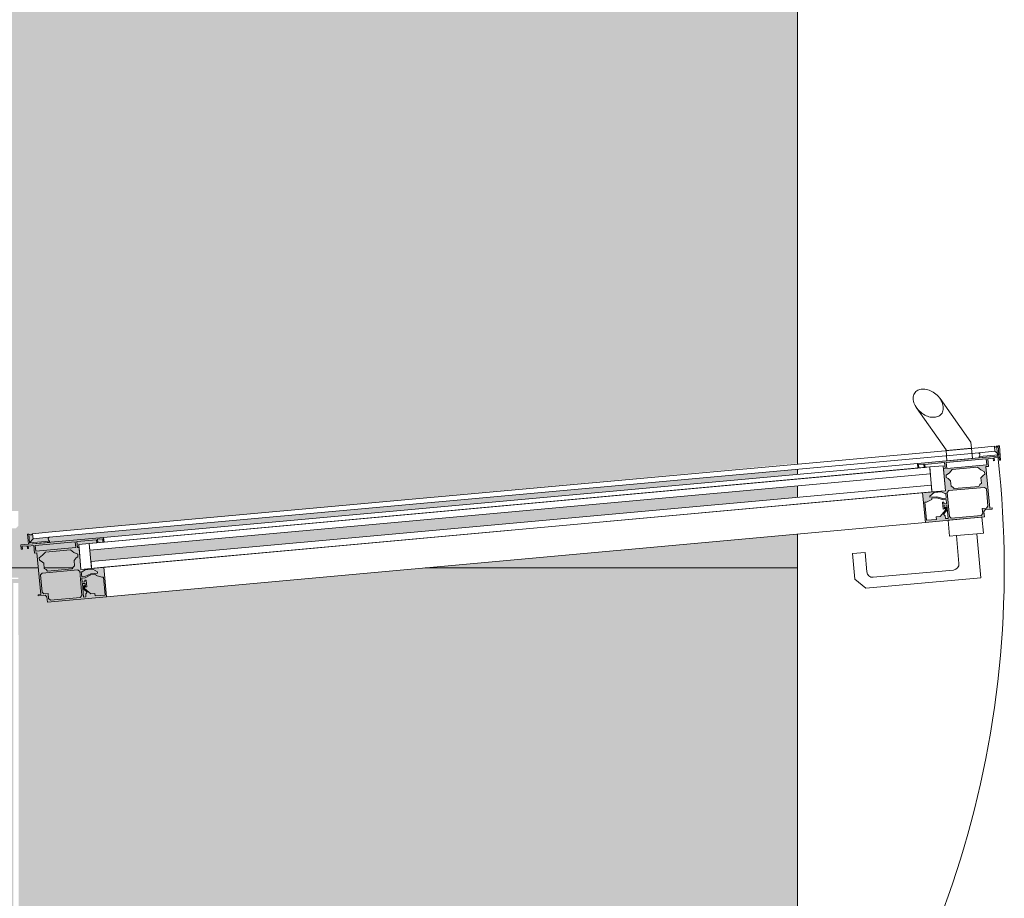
# Model space of a CAD drawing. Header units: millimetres. Extents: x 5617 to 98323, y 7718 to 171671.
# Tile 23 of 33: x 45511 to 46672, y 39110 to 40146. Entities that reach past the tile are written whole.
import ezdxf

# ---------------------------------------------------------------- set-up
doc = ezdxf.new("R2010")
doc.units = ezdxf.units.MM
for name, color, linetype, lineweight in [('Двери', 7, 'Continuous', 18), ('Панели витража', 7, 'Continuous', 18), ('Перекрытия', 7, 'Continuous', 18), ('Штриховка поверхностей', 7, 'Continuous', 18), ('Элементы узлов', 7, 'Continuous', 18)]:
    doc.layers.add(name, color=color, linetype=linetype, lineweight=lineweight)

# ---------------------------------------------------------------- blocks, each defined once
blk = doc.blocks.new('135_SLK_K2_AR_rvt-1-МКСС_К2_L01_-1_000_ - зависимый 1')
at = {"layer": 'Штриховка поверхностей', "lineweight": 5, "true_color": 0xf6fdfe}
h = blk.add_hatch(color=7, dxfattribs=at)
h.paths.add_polyline_path([(75659, 39500), (75705.4, 39500), (75703.1, 39517.5), (75700.8, 39517.3), (75700, 39526.3), (75692.3, 39526.7), (75693.8, 39527.7), (75692.7, 39539.7), (75694.2, 39539.7), (75695.2, 39529.4), (75718.6, 39530.7), (75718.7, 39530), (76600, 39610.2), (76600, 39616.2), (75699.2, 39534.2), (75698.6, 39540.2), (76600, 39623.1), (76600, 48800), (75600, 48800), (75600, 39546), (75604.5, 39546), (75605, 39541), (75614.5, 39541), (75614.5, 39546.5), (75610.5, 39546.5), (75610.5, 39549), (75641.1, 39549.9), (75642, 39552), (75642, 39567), (75682, 39567), (75682, 39549.5), (75679, 39546.5), (75670, 39546.2), (75670, 39502), (75659, 39502)])
h.paths.add_polyline_path([(76588, 39500), (76600, 39500.7), (76600, 39539.9), (76161.5, 39500)])
h.paths.add_polyline_path([(75745.9, 39500), (75748.2, 39502.3), (75748.2, 39509.4), (75752.1, 39513.1), (75751.4, 39516.2), (75746.8, 39518.5), (75743.5, 39521.2), (75712.9, 39517.6), (75706.6, 39511.9), (75706.5, 39511.9), (75707.9, 39508.5), (75711.9, 39505.5), (75712.5, 39500), (75745.2, 39500)])
h.paths.add_polyline_path([(75767.5, 39507.3), (76600, 39583.1), (76600, 39596.6), (75766.2, 39520.8)])
h.paths.add_polyline_path([(75749, 39530.7), (75768.5, 39533.6), (75750, 39530.9)])
h.paths.add_polyline_path([(75702.4, 39519.5), (75749.6, 39523.9), (75749, 39530.7), (75701.8, 39526.3)])
h.paths.add_polyline_path([(75685.3, 39521.9), (75684.8, 39526.9), (75692.3, 39526.1), (75686.1, 39525)])
h.paths.add_polyline_path([(75751.4, 39523.9), (75753.4, 39524.1), (75753.1, 39527.6), (75782.6, 39531), (75781.3, 39534.2), (75750.8, 39530.7), (75751.4, 39524.1)])
h = blk.add_hatch(color=7, dxfattribs=at)
h.paths.add_polyline_path([(75714.7, 36900), (75745.9, 36900), (75745.2, 36901.2), (75715.8, 36903.6), (75712.5, 36900), (75714.5, 36900)])
h.paths.add_polyline_path([(75668, 39482.2), (75668, 39496.1), (75668, 39497.2), (75670, 39497.2), (75668.5, 39486)])
h.paths.add_polyline_path([(75668.5, 36900), (75705.4, 36900), (75707.9, 36931.6), (75708.2, 36932.7), (75714.5, 36933.3), (75715.6, 36934.8), (75716.1, 36940.5), (76161.5, 36900), (76600, 36900.7), (76600, 39500), (76154.4, 39499.3), (75716.1, 39459.5), (75714.7, 39466.6), (75712, 39467.6), (75707.9, 39468.4), (75708.2, 39469.4), (75705.4, 39500), (75659, 39500), (75659, 39492), (75605, 39491.1), (75604.2, 39476), (75600, 39476), (75600, 39472.2), (75606.5, 39472.2), (75608.5, 39475.4), (75608.5, 39482.2), (75610.3, 39479.2), (75659, 39479.2), (75659, 39482.2), (75668, 39482.2), (75669.1, 39489.9), (75670, 39488.2), (75682, 39488.2), (75682, 39486.7), (75671.5, 39486.7), (75671.5, 39463.2), (75670, 39463.2), (75670, 38401.2), (75676, 38401.2), (75676, 39482.3), (75682, 39482.3), (75683, 38401.2), (75741.6, 38433.9), (75749.2, 38433.7), (75751.6, 38432.7), (75756.3, 38426.4), (75756.7, 38422.8), (75755.1, 38415.7), (75750.5, 38408.5), (75743.6, 38402.9), (75689, 38371.2), (75682, 38371.2), (75682, 38344.1), (75676, 38344.1), (75676, 38371.2), (75670, 38371.2), (75670, 38363.2), (75671.5, 38363.2), (75671.5, 38339.7), (75682, 38339.7), (75682, 38338.2), (75670, 38338.2), (75670, 38303.5), (75679, 38303.5), (75682, 38300.5), (75682, 38283), (75655, 38283), (75655, 38117), (75682, 38117), (75681.5, 38099), (75679, 38096.5), (75670, 38096.5), (75670, 38061.8), (75682, 38061.8), (75682, 38060.3), (75671.5, 38059.7), (75671.5, 38036.8), (75670, 38036.8), (75670, 38028.8), (75676, 38028.8), (75676, 38055.9), (75682, 38055.9), (75683, 38028.8), (75689, 38028.8), (75749.4, 37992.5), (75753.2, 37987.9), (75756.4, 37980.4), (75756.2, 37973.2), (75752.9, 37968.6), (75748.8, 37966.1), (75744.8, 37965.7), (75738, 37967.3), (75714.7, 37980.5), (75682, 37998.8), (75682, 36917.7), (75676, 36917.7), (75676, 37998.8), (75670, 37998.8), (75670, 36936.8), (75671.5, 36936.8), (75671.5, 36913.3), (75682, 36913.3), (75682, 36911.8), (75670, 36911.8), (75669, 36902.8), (75668, 36903.9), (75668.5, 36904.1), (75668, 36917.8), (75659, 36917.8), (75659, 36920.8), (75609.8, 36920.8), (75608.5, 36917.8), (75608.5, 36925.8), (75605, 36927.8), (75600, 36927.8), (75600, 36924), (75605, 36924), (75605, 36908), (75659, 36908), (75659, 36900), (75668, 36900)])
h.paths.add_polyline_path([(75775.3, 36906.2), (75773.4, 36909), (75782.2, 36911.1), (75784.1, 36932.1), (75772.4, 36932.1), (75772.2, 36930.1), (75766.8, 36930.1), (75760, 36924.4), (75758.9, 36925.3), (75763, 36928.7), (75761.3, 36930.8), (75761.3, 36934.2), (75758.7, 36934.2), (75755.5, 36910.6), (75756.7, 36912.1), (75762.7, 36910.6), (75769.5, 36908.1), (75773.4, 36907.7), (75775.2, 36906.3)])
h.paths.add_polyline_path([(75769.5, 36901.6), (75775.2, 36906.2), (75764.3, 36908.3), (75757.3, 36910.5), (75756.5, 36910.2), (75757.1, 36904.7), (75757.3, 36904.8), (75760.6, 36902.4), (75768.3, 36901.7)])
h.paths.add_polyline_path([(75752, 36902.4), (75754.2, 36904.9), (75756.7, 36932.6), (75754.9, 36934.8), (75719.7, 36938), (75717.4, 36934.8), (75716.1, 36930.2), (75712, 36930.6), (75709.8, 36928.3), (75708.2, 36908.1), (75709.8, 36906.3), (75748.2, 36902.8)])
h.paths.add_polyline_path([(75761.7, 36914.6), (75760.5, 36918.3), (75760.9, 36922.8), (75762.4, 36922.6), (75762, 36918.3)])
h.paths.add_polyline_path([(75661, 36919.6), (75668, 36919.6), (75668, 36967), (75661, 36967), (75661, 36920.8)])
h.paths.add_polyline_path([(75627.4, 36922.6), (75633.1, 36923), (75634.7, 36924.6), (75633.9, 36967.7), (75631.9, 36969), (75604.2, 36969), (75602.2, 36967), (75602.2, 36931.6), (75605, 36929.6), (75610.3, 36929.6), (75610.9, 36924), (75612.3, 36922.6), (75614.5, 36922.6)])
h.paths.add_polyline_path([(75653.1, 36923), (75656.1, 36927.8), (75659, 36930.8), (75659, 36960.7), (75654, 36967), (75653.1, 36968.5), (75650.2, 36968.5), (75646.2, 36963.6), (75639.8, 36963.6), (75636.5, 36958.7), (75636.5, 36931.1), (75639.8, 36927.8), (75646.2, 36927.8), (75650.2, 36923)])
h.paths.add_polyline_path([(75668, 36968.8), (75668, 36999.6), (75664.5, 37000.8), (75664.5, 36970.8), (75661, 36970.8), (75661, 36968.8), (75664.5, 36968.8)])
h.paths.add_polyline_path([(75633.9, 36970.8), (75632.7, 36971.6), (75631.9, 36971.9), (75633.9, 36975.6), (75633.9, 36984.5), (75628.8, 36989.9), (75628.8, 36981.7), (75626.1, 36974.7), (75625.2, 36974.7), (75626.1, 36970.8), (75632.7, 36970.8)])
h.paths.add_polyline_path([(75609.6, 36975.5), (75625, 36975.5), (75627.4, 36983.3), (75627.4, 36987.7), (75626.1, 36987.8), (75623.5, 36996.3), (75602.2, 36996.3), (75602.2, 36984.6), (75605.3, 36984.6), (75605.3, 36979.7)])
h.paths.add_polyline_path([(75643, 36983.3), (75656.5, 36983.3), (75656.5, 37977.8), (75643, 37977.8), (75643, 36997.8)])
h.paths.add_polyline_path([(75664.5, 37963.8), (75668.5, 37965.1), (75668, 37995.8), (75661, 37995.8), (75661, 37993.8), (75664.5, 37993.8), (75664.5, 37965.1)])
h.paths.add_polyline_path([(75628.8, 37974.7), (75630.2, 37974.7), (75633.9, 37980), (75632.9, 37990.7), (75632.7, 37992.9), (75631.9, 37993.8), (75626.1, 37993.8), (75626.1, 37989.9), (75628.8, 37982.9), (75628.8, 37976.8)])
h.paths.add_polyline_path([(75609.4, 37968.3), (75623.5, 37968.3), (75623.5, 37970.2), (75626.2, 37976.8), (75627.4, 37976.8), (75627.4, 37983), (75625, 37989), (75609.6, 37989), (75605.3, 37984.8), (75604.2, 37980), (75602.2, 37980), (75602.2, 37968.3), (75605.3, 37968.3)])
h.paths.add_polyline_path([(75605.3, 37995.6), (75632.7, 37995.6), (75634.7, 37997.6), (75634.7, 38040), (75632.7, 38042), (75612.3, 38042), (75610.3, 38038.8), (75609.8, 38035), (75605, 38035), (75605, 38026), (75602.2, 38025.8), (75602.2, 37997.6), (75604.2, 37995.6)])
h.paths.add_polyline_path([(75653.1, 37996.1), (75656.5, 38001.3), (75659, 38004.7), (75659, 38033.8), (75655.6, 38037.3), (75653.1, 38041.6), (75650.2, 38041.6), (75646.2, 38036.8), (75639.8, 38036.8), (75636.5, 38033.5), (75636.5, 38004.2), (75643, 38000.9), (75646.2, 38000.9), (75650.2, 37996.1)])
h.paths.add_polyline_path([(75668, 38046.8), (75668, 38052), (75659, 38052), (75659, 38046.8), (75666.9, 38046.8)])
h.paths.add_polyline_path([(75661, 37997.6), (75668, 37997.6), (75668, 38045), (75661, 38045), (75661, 38000.3)])
h.paths.add_polyline_path([(75606.5, 38036.8), (75608.5, 38040), (75608.5, 38042), (75605, 38042), (75605.1, 38036.8)])
h.paths.add_polyline_path([(75605, 38091), (75614.5, 38091), (75614.5, 38096.5), (75610.5, 38096.5), (75610.5, 38099), (75600, 38100), (75600, 38096), (75604.5, 38096), (75604.5, 38091)])
h.paths.add_polyline_path([(75614.5, 38300), (75610.5, 38301), (75610.5, 38303.5), (75614.5, 38304), (75614.5, 38309), (75604.5, 38309), (75604.5, 38304), (75600, 38304), (75600, 38300), (75610.5, 38300)])
h.paths.add_polyline_path([(75668.7, 38348), (75668.8, 38348), (75668, 38353.2)])
h.paths.add_polyline_path([(75661, 38348), (75668.3, 38348), (75668, 38353.2), (75659, 38353.2), (75659, 38348)])
h.paths.add_polyline_path([(75668, 38355), (75668, 38402.4), (75661, 38402.4), (75661.6, 38355)])
h.paths.add_polyline_path([(75608.5, 38358), (75608.5, 38361.2), (75605, 38363.2), (75605, 38358)])
h.paths.add_polyline_path([(75627.4, 38358), (75633.1, 38358.4), (75634.7, 38360), (75633.9, 38403.2), (75631.9, 38404.4), (75604.2, 38404.4), (75602.2, 38402.4), (75602.2, 38374), (75605, 38374), (75605.1, 38365), (75610.3, 38365), (75610.3, 38360), (75612.3, 38358), (75614.5, 38358)])
h.paths.add_polyline_path([(75650.2, 38358.4), (75653.1, 38358.4), (75656.1, 38363.2), (75659, 38366.2), (75659, 38396.1), (75654, 38402.4), (75653.1, 38403.9), (75650.2, 38403.9), (75646.2, 38399.1), (75639.8, 38399.1), (75636.5, 38395.8), (75636.5, 38366.5), (75639.8, 38363.2), (75646.2, 38363.2), (75649.4, 38359.8)])
h.paths.add_polyline_path([(75668, 38404.2), (75668, 38435.1), (75664.5, 38436.2), (75664.5, 38406.2), (75661, 38406.2), (75661, 38404.2), (75664.5, 38404.2)])
h.paths.add_polyline_path([(75633.9, 38406.2), (75632.7, 38407.1), (75631.9, 38407.4), (75633.9, 38411), (75633.9, 38420), (75628.8, 38425.3), (75628.4, 38416), (75626.1, 38410.1), (75625.2, 38410.1), (75626.1, 38406.2), (75632.7, 38406.2)])
h.paths.add_polyline_path([(75609.6, 38411), (75625, 38411), (75627.4, 38417.5), (75627.4, 38423.2), (75626.1, 38423.2), (75623.5, 38431.7), (75602.2, 38431.7), (75602.2, 38420), (75605.3, 38420), (75605.3, 38415.2)])
h.paths.add_polyline_path([(75656.5, 38422.2), (75656.5, 39416.7), (75643, 39416.7), (75643, 38422.2)])
h.paths.add_polyline_path([(75664.5, 39399.2), (75668.5, 39400.5), (75668, 39431.2), (75661, 39431.2), (75661, 39429.2), (75664.5, 39429.2), (75664.5, 39400.5)])
h.paths.add_polyline_path([(75628.8, 39410.1), (75630.2, 39410.1), (75633.9, 39416.7), (75632.9, 39426.2), (75632.7, 39428.4), (75631.9, 39429.2), (75626.1, 39429.2), (75626.1, 39425.3), (75628.8, 39416.7), (75628.8, 39412.3)])
h.paths.add_polyline_path([(75604.2, 39403.7), (75623.5, 39403.7), (75623.5, 39405.7), (75626.2, 39412.3), (75627.4, 39412.3), (75627.4, 39418.4), (75625, 39424.5), (75609.6, 39424.5), (75605.3, 39420.3), (75604.2, 39415.4), (75602.2, 39415.4), (75602.2, 39403.7)])
h.paths.add_polyline_path([(75627.4, 39431), (75632.7, 39431), (75634.7, 39433), (75634.7, 39475.4), (75632.7, 39477.4), (75612.3, 39477.4), (75610.3, 39474.2), (75609.6, 39470.4), (75604.2, 39470.4), (75602.2, 39468.4), (75602.2, 39433), (75605.3, 39431), (75626.1, 39431)])
h.paths.add_polyline_path([(75650.2, 39431.5), (75653.1, 39431.5), (75655.8, 39436.1), (75659, 39439.3), (75659, 39469.2), (75653.5, 39476.4), (75653.1, 39477), (75650.2, 39477), (75646.2, 39472.2), (75639.8, 39472.2), (75636.5, 39468.9), (75636.5, 39439.6), (75639.8, 39436.4), (75646.5, 39436.1), (75649.6, 39432.6)])
h.paths.add_polyline_path([(75661, 39433), (75668, 39433), (75668, 39480.4), (75661, 39480.4), (75661, 39435.8)])
h.paths.add_polyline_path([(75719.7, 39462), (75755.4, 39465.8), (75756.7, 39467.4), (75753.1, 39496.7), (75752, 39497.6), (75709.8, 39493.7), (75708, 39491.1), (75709.8, 39471.2), (75713.3, 39469.6), (75716.9, 39469.9), (75717.5, 39463.8)])
h.paths.add_polyline_path([(75758.7, 39465.6), (75761.5, 39466.8), (75761.6, 39469.6), (75763, 39471.3), (75758.9, 39474.7), (75760, 39475.6), (75767.4, 39469.5), (75772.2, 39469.5), (75773.4, 39466.9), (75784.1, 39467.9), (75782.2, 39489.1), (75779.7, 39489.1), (75773.5, 39491.1), (75775.2, 39495.1), (75768.2, 39498.3), (75760.4, 39497.5), (75756.9, 39495.8), (75756, 39495.1), (75755.7, 39491.5), (75755.8, 39487.9), (75757.3, 39481.4), (75758.7, 39465.8)])
h.paths.add_polyline_path([(75760.9, 39477.2), (75760.5, 39481.7), (75761.7, 39485.4), (75762.4, 39477.4)])
h.paths.add_polyline_path([(75756.7, 39487.9), (75757.3, 39489.5), (75763.2, 39491.1), (75769.5, 39493.3), (75775.2, 39493.7), (75773.3, 39492.2), (75766.2, 39491.1), (75757.3, 39488), (75757.1, 39488)])
h.paths.add_polyline_path([(75716.1, 39496.1), (75745.9, 39500), (75712.5, 39499.1), (75714.7, 39497.7)])
at = {"layer": 'Перекрытия', "color": 254, "true_color": 0xcccccc}
for p, q in [((76600, 48800), (76600, 39622.2)), ((76600, 39616.2), (76600, 39610.2)), ((76600, 39596.6), (76600, 39583.1)), ((76600, 39539.9), (76600, 39500)), ((75659, 39500), (75705.4, 39500)), ((75705.4, 39500), (75659, 39500)), ((75712.4, 39500), (75745.9, 39500)), ((75745.9, 39500), (75712.4, 39500)), ((76161.5, 39500), (76600, 39500)), ((76600, 39500), (76161.5, 39500)), ((76600, 39500), (76600, 36900))]:
    blk.add_line(p, q, dxfattribs=at)
blk = doc.blocks.new('A_PAN_DOR_Структурные - EXT_1_Single_Витраж_без СКУД-5616496-МКСС_К2_L01_-1_000_ - зависимый 1')
at = {"layer": 'Элементы узлов', "lineweight": 5, "true_color": 0xfefefe}
h = blk.add_hatch(color=7, dxfattribs=at)
h.paths.add_polyline_path([(568.8, -175.3), (568.1, -167.2), (564.8, -160.4), (564.4, -156.5), (562.9, -156.7), (563.3, -160.5), (566.7, -167.4), (567.2, -173.3)])
h.paths.add_polyline_path([(573.2, -155.7), (570.2, -157.2), (572.6, -160.6), (573.4, -169.5), (568.8, -175.3), (566, -173.4), (564.1, -182.2), (542.9, -184.1), (541.8, -172.5), (544.9, -172.2), (544.5, -167.4), (550.6, -160), (549.7, -158.9), (546.3, -163), (544.2, -161.3), (540.8, -161.6), (540.6, -158.7), (556.4, -157.3), (564.4, -156.5), (570.1, -156)])
h.paths.add_polyline_path([(601.3, -100), (601.9, -84.8), (596.9, -85.3), (600.5, -86.3), (601.1, -92.3)])
h.paths.add_polyline_path([(534.5, -116.1), (540.8, -185.8), (575.7, -182.6), (573.2, -155.7), (599.1, -153.4), (598.9, -151.4), (605.9, -150.8), (605.7, -149), (598.8, -149.6), (594.5, -102.4), (601.4, -101.8), (601.3, -100), (592.3, -100.8), (592.6, -103.8), (543.6, -108.2), (542, -105.4), (542.7, -113.3), (540.9, -115.5)])
h.paths.add_polyline_path([(537, -119.7), (538.8, -117.5), (544.9, -116.9), (544.4, -112), (546.2, -109.8), (566.6, -107.9), (568.7, -109.8), (572.6, -152), (570.8, -154.2), (542.4, -156.7), (540.2, -154.9)])
h.paths.add_polyline_path([(552.2, -160.9), (552.4, -162.4), (560.4, -161.7), (556.7, -160.5)])
h.paths.add_polyline_path([(571.1, -116.1), (574.1, -112.5), (580.5, -111.9), (584, -106.8), (586.9, -106.5), (589.8, -110.5), (593.6, -114.7), (596.2, -143.5), (593.1, -147.3), (591, -151.8), (588.1, -152.1), (583.7, -147.6), (577.3, -148.2), (573.8, -145.2)])
h.paths.add_polyline_path([(610.8, -182.4), (605.9, -150.8), (609.2, -181.3), (605.3, -182.9)])
h.paths.add_polyline_path([(601.4, -101.8), (605.7, -149), (610.8, -182.4), (601.9, -84.8)])
h = blk.add_hatch(color=7, dxfattribs=at)
h.paths.add_polyline_path([(657.1, -1175.3), (656.8, -1171.4), (658.7, -1162.6), (658.1, -1156.1), (656.9, -1158.4), (657.4, -1164.3), (655.3, -1171.6), (655.7, -1175.5)])
h.paths.add_polyline_path([(663.8, -1176.5), (666, -1178.3), (669.8, -1220.6), (668, -1222.7), (647.7, -1224.6), (645.5, -1222.8), (645.1, -1217.8), (639, -1218.4), (636.8, -1216.5), (633.6, -1181.3), (635.4, -1179.1)])
h.paths.add_polyline_path([(665.9, -1174.5), (657.1, -1175.3), (663.8, -1176.5), (649.1, -1176.1), (633.3, -1177.5), (633, -1174.6), (636.4, -1174.3), (638.1, -1172.3), (642.2, -1175.7), (642.9, -1174.4), (635.6, -1168.3), (635.1, -1163.5), (631.9, -1162.6), (631, -1152.1), (652.2, -1150.2), (652.3, -1152.1), (655.6, -1158.5), (659.4, -1155.9), (663.8, -1162.6), (664.4, -1169.9), (662.7, -1173.7)])
h.paths.add_polyline_path([(628.6, -1150.8), (635, -1220.5), (641.4, -1219.9), (643.6, -1221.7), (644.3, -1229.7), (645.4, -1226.6), (694.4, -1222.1), (694.6, -1225.1), (703.6, -1224.3), (703.4, -1222.5), (696.5, -1223.2), (692.2, -1176), (699.1, -1175.3), (699, -1173.5), (692, -1174.2), (691.8, -1172.2), (665.9, -1174.5), (663.5, -1147.6)])
h.paths.add_polyline_path([(644.2, -1171.7), (644.4, -1173.2), (648.8, -1172.8), (652.3, -1171)])
h.paths.add_polyline_path([(668.4, -1184.8), (671.3, -1181.2), (677.7, -1180.6), (681.3, -1175.5), (684.2, -1175.2), (687, -1179.2), (690.8, -1182.4), (693.5, -1212.2), (690.4, -1216), (688.3, -1220.5), (685.4, -1220.8), (681, -1216.3), (674.6, -1216.9), (671, -1213.9)])
h.paths.add_polyline_path([(692.6, -1142), (696.7, -1142.9), (698.7, -1162.6), (698.1, -1141.5)])
h.paths.add_polyline_path([(707, -1239.1), (704.8, -1231.9), (705.3, -1237.9), (702, -1239.5)])
h.paths.add_polyline_path([(698.1, -1141.5), (699.1, -1175.3), (703.4, -1222.5), (707, -1239.1), (700, -1162.6)])
at = {"layer": 'Двери', "color": 254, "lineweight": 5, "true_color": 0xe5e5e5}
blk.add_arc((574, -82), 1161.8, 180, 277.1502, dxfattribs=at)
at = {"layer": 'Элементы узлов', "color": 254, "lineweight": 5, "true_color": 0xcccccc}
for p, q in [((601.9, -84.8), (596.9, -85.3)), ((596.9, -85.3), (597, -86.6)), ((597, -86.6), (600.5, -86.3)), ((601.1, -92.3), (597.6, -92.6)), ((597.6, -92.6), (597.7, -93.9)), ((600.5, -86.3), (601.1, -92.3)), ((610.8, -182.4), (601.9, -84.8)), ((614.7, -92.7), (602.7, -93.8)), ((614.8, -94.2), (614.7, -92.7)), ((592.6, -103.8), (543.6, -108.2)), ((601.3, -100), (592.3, -100.8)), ((592.3, -100.8), (592.6, -103.8)), ((594.5, -102.4), (601.4, -101.8)), ((598.8, -149.6), (594.5, -102.4)), ((597.7, -93.9), (600.7, -93.6)), ((600.7, -93.6), (601.3, -100)), ((601.4, -101.8), (605.7, -149)), ((602.7, -93.8), (605, -118.7)), ((609.2, -99.2), (604.3, -95.1)), ((604.4, -95.2), (614.8, -94.2)), ((606.5, -118.6), (604.4, -95.2)), ((615.2, -98.6), (609.2, -99.2)), ((609.2, -99.2), (611, -118.2)), ((613.8, -95.7), (614.8, -94.2)), ((613.9, -97.5), (613.8, -95.7)), ((615.2, -98.7), (613.9, -97.5)), ((616.9, -117.6), (615.2, -98.6)), ((540.9, -115.5), (534.5, -116.1)), ((542.7, -113.3), (540.9, -115.5)), ((543.3, -105.2), (542, -105.4)), ((542, -105.4), (542.7, -113.3)), ((543.6, -108.2), (543.3, -105.2)), ((544.4, -112), (546.2, -109.8)), ((544.9, -116.9), (544.4, -112)), ((546.2, -109.8), (566.6, -107.9)), ((566.6, -107.9), (568.7, -109.8)), ((568.7, -109.8), (572.6, -152)), ((571.1, -116.1), (572.9, -114.5)), ((572.9, -114.5), (574.1, -112.5)), ((574.1, -112.5), (580.5, -111.9)), ((580.5, -111.9), (583, -108.9)), ((583, -108.9), (584, -106.8)), ((584, -106.8), (586.9, -106.5)), ((586.9, -106.5), (589.8, -110.5)), ((589.8, -110.5), (593.5, -113.7)), ((593.5, -113.7), (596.2, -143.5)), ((534.5, -116.1), (540.8, -185.8)), ((537, -119.7), (538.8, -117.5)), ((540.2, -154.9), (537, -119.7)), ((538.8, -117.5), (544.9, -116.9)), ((573.8, -145.2), (571.1, -116.1)), ((605, -118.7), (606.5, -118.6)), ((606.5, -118.6), (607.7, -117.3)), ((607.7, -117.3), (609.5, -117.2)), ((609.5, -117.2), (611, -118.2)), ((611, -118.2), (710.7, -1213.7)), ((716.6, -1213.1), (616.9, -117.6)), ((575.8, -146.4), (573.8, -145.2)), ((577.3, -148.2), (575.8, -146.4)), ((583.7, -147.6), (577.3, -148.2)), ((586.8, -150.2), (583.7, -147.6)), ((588.1, -152.1), (586.8, -150.2)), ((593.1, -147.3), (591, -151.8)), ((596.2, -143.5), (593.1, -147.3)), ((605.7, -149), (598.8, -149.6)), ((598.9, -151.4), (605.9, -150.8)), ((605.9, -150.8), (608, -174)), ((542.4, -156.7), (540.2, -154.9)), ((540.6, -158.7), (556.4, -157.3)), ((540.8, -161.6), (540.6, -158.7)), ((544.2, -161.3), (540.8, -161.6)), ((570.8, -154.2), (542.4, -156.7)), ((546.3, -163), (544.2, -161.3)), ((544.5, -167.4), (550.6, -160)), ((549.7, -158.9), (546.3, -163)), ((553.9, -158.5), (549.7, -158.9)), ((550.6, -160), (554, -159.7)), ((556.7, -160.5), (552.2, -160.9)), ((552.2, -160.9), (552.4, -162.4)), ((552.4, -162.4), (560.4, -161.7)), ((554, -159.7), (553.9, -158.5)), ((556.4, -157.3), (556.7, -160.5)), ((558, -157.1), (562.9, -156.7)), ((558.3, -160.4), (558, -157.1)), ((560.3, -160.2), (558.3, -160.4)), ((560.4, -161.7), (560.3, -160.2)), ((562.9, -156.7), (563.3, -160.5)), ((563.3, -160.5), (566.7, -167.4)), ((564.4, -156.5), (570.1, -156)), ((564.8, -160.4), (564.4, -156.5)), ((568.1, -167.2), (564.8, -160.4)), ((570.1, -156), (570.2, -157.2)), ((570.2, -157.2), (572.6, -160.6)), ((572.6, -152), (570.8, -154.2)), ((572.6, -160.6), (573.4, -169.5)), ((602.6, -153.1), (573.2, -155.7)), ((573.2, -155.7), (599.1, -153.4)), ((573.2, -155.7), (574.3, -168.2)), ((575.7, -182.6), (573.2, -155.7)), ((591, -151.8), (588.1, -152.1)), ((599.1, -153.4), (598.9, -151.4)), ((603.7, -165.5), (602.6, -153.1)), ((541.8, -172.5), (544.9, -172.2)), ((542.9, -184.1), (541.8, -172.5)), ((544.9, -172.2), (544.5, -167.4)), ((566, -173.4), (563.9, -180.2)), ((567.2, -173.3), (566, -173.4)), ((566.7, -167.4), (567.2, -173.3)), ((568.8, -175.3), (568.1, -167.2)), ((573.4, -169.5), (570.1, -175.2)), ((574.3, -168.2), (603.7, -165.5)), ((582.3, -167.5), (574.3, -168.2)), ((574.3, -168.2), (664.5, -1158.6)), ((672.5, -1157.9), (582.3, -167.5)), ((603.7, -165.5), (595.8, -166.2)), ((595.8, -166.2), (685.9, -1156.6)), ((693.9, -1155.9), (603.7, -165.5)), ((603.7, -165.5), (605.2, -181.6)), ((608, -174), (604.5, -174.3)), ((540.8, -185.8), (575.7, -182.6)), ((564.1, -182.2), (542.9, -184.1)), ((563.9, -180.2), (564.1, -182.2)), ((570.1, -175.2), (568.8, -175.3)), ((663.5, -1147.6), (575.7, -182.6)), ((604.5, -174.3), (604.7, -175.7)), ((604.7, -175.7), (608.6, -175.3)), ((609.2, -181.3), (605.2, -181.6)), ((605.2, -181.6), (605.3, -182.9)), ((605.3, -182.9), (610.8, -182.4)), ((605.3, -182.9), (692.6, -1142)), ((608.6, -175.3), (609.2, -181.3)), ((698.1, -1141.5), (610.8, -182.4)), ((540.8, -185.8), (628.6, -1150.8)), ((561.8, -1067.5), (550.9, -1080.6)), ((591.7, -1064.8), (561.8, -1067.5)), ((593, -1079.7), (591.7, -1064.8)), ((550.9, -1080.6), (563.3, -1216)), ((572.4, -1184), (563.8, -1089.4)), ((570.1, -1081.8), (593, -1079.7)), ((663.5, -1147.6), (628.6, -1150.8)), ((665.9, -1174.5), (663.5, -1147.6)), ((698.1, -1141.5), (692.6, -1142)), ((692.6, -1142), (693.9, -1155.9)), ((692.6, -1142), (692.7, -1143.3)), ((692.7, -1143.3), (696.7, -1142.9)), ((696.7, -1142.9), (697.2, -1148.9)), ((707, -1239.1), (698.1, -1141.5)), ((763.6, -1140.3), (714.2, -1175.2)), ((628.6, -1150.8), (635, -1220.5)), ((631, -1152.1), (652.2, -1150.2)), ((632, -1163.8), (631, -1152.1)), ((652.2, -1150.2), (652.3, -1152.1)), ((652.3, -1152.1), (655.6, -1158.5)), ((655.6, -1158.5), (656.9, -1158.4)), ((656.9, -1158.4), (657.4, -1164.3)), ((658.1, -1156.1), (659.4, -1155.9)), ((658.8, -1164.2), (658.1, -1156.1)), ((659.4, -1155.9), (663.6, -1161)), ((693.9, -1155.9), (664.5, -1158.6)), ((664.5, -1158.6), (672.5, -1157.9)), ((664.5, -1158.6), (665.9, -1174.5)), ((685.9, -1156.6), (693.9, -1155.9)), ((697.2, -1148.9), (693.3, -1149.2)), ((693.3, -1149.2), (693.4, -1150.6)), ((693.4, -1150.6), (696.9, -1150.3)), ((695.3, -1171.9), (693.9, -1155.9)), ((696.9, -1150.3), (699, -1173.5)), ((635.1, -1163.5), (632, -1163.8)), ((635.6, -1168.3), (635.1, -1163.5)), ((642.9, -1174.4), (635.6, -1168.3)), ((652.3, -1171), (644.2, -1171.7)), ((644.2, -1171.7), (644.4, -1173.2)), ((652.4, -1172.5), (652.3, -1171)), ((657.4, -1164.3), (655.3, -1171.6)), ((655.3, -1171.6), (655.7, -1175.5)), ((656.8, -1171.4), (658.8, -1164.2)), ((657.1, -1175.3), (656.8, -1171.4)), ((664.4, -1169.9), (662.7, -1173.7)), ((663.6, -1161), (664.4, -1169.9)), ((665.9, -1174.5), (695.3, -1171.9)), ((722.9, -1204.5), (774.4, -1168.1)), ((631.1, -1177.7), (612.2, -1179.4)), ((612.2, -1179.4), (612.9, -1187.4)), ((634.7, -1217.5), (631.1, -1177.7)), ((633, -1174.6), (636.4, -1174.3)), ((633.3, -1177.5), (633, -1174.6)), ((649.1, -1176.1), (633.3, -1177.5)), ((633.6, -1181.3), (635.4, -1179.1)), ((636.8, -1216.5), (633.6, -1181.3)), ((635.4, -1179.1), (663.8, -1176.5)), ((636.4, -1174.3), (638.1, -1172.3)), ((638.1, -1172.3), (642.2, -1175.7)), ((642.2, -1175.7), (646.4, -1175.3)), ((646.3, -1174.1), (642.9, -1174.4)), ((644.4, -1173.2), (648.8, -1172.8)), ((646.4, -1175.3), (646.3, -1174.1)), ((648.8, -1172.8), (649.1, -1176.1)), ((650.4, -1172.7), (652.4, -1172.5)), ((650.7, -1175.9), (650.4, -1172.7)), ((655.7, -1175.5), (650.7, -1175.9)), ((662.8, -1174.8), (657.1, -1175.3)), ((662.7, -1173.7), (662.8, -1174.8)), ((663.8, -1176.5), (666, -1178.3)), ((691.8, -1172.2), (665.9, -1174.5)), ((666, -1178.3), (669.8, -1220.6)), ((668.4, -1184.8), (670.2, -1183.2)), ((670.2, -1183.2), (671.3, -1181.2)), ((671.3, -1181.2), (677.7, -1180.6)), ((677.7, -1180.6), (680.3, -1177.6)), ((680.3, -1177.6), (681.3, -1175.5)), ((681.3, -1175.5), (684.2, -1175.2)), ((684.2, -1175.2), (687, -1179.2)), ((687, -1179.2), (690.8, -1182.4)), ((690.8, -1182.4), (693.5, -1212.2)), ((692, -1174.2), (691.8, -1172.2)), ((699, -1173.5), (692, -1174.2)), ((692.2, -1176), (699.1, -1175.3)), ((696.5, -1223.2), (692.2, -1176)), ((699.1, -1175.3), (703.4, -1222.5)), ((713.2, -1175.2), (701.2, -1176.3)), ((701.2, -1176.3), (704, -1206.2)), ((714.2, -1175.2), (713.2, -1175.2)), ((715.9, -1205.1), (713.2, -1175.2)), ((612.9, -1187.4), (580, -1190.4)), ((612.9, -1187.4), (615.1, -1211.3)), ((671, -1213.9), (668.4, -1184.8)), ((704, -1206.2), (715.9, -1205.1)), ((715.9, -1205.1), (722.9, -1204.5)), ((563.3, -1216), (615.1, -1211.3)), ((615.1, -1211.3), (615.8, -1219.3)), ((615.8, -1219.3), (634.7, -1217.5)), ((639, -1218.4), (636.8, -1216.5)), ((645.1, -1217.8), (639, -1218.4)), ((645.5, -1222.8), (645.1, -1217.8)), ((673.1, -1215.1), (671, -1213.9)), ((674.6, -1216.9), (673.1, -1215.1)), ((681, -1216.3), (674.6, -1216.9)), ((684, -1218.9), (681, -1216.3)), ((690.4, -1216), (688.3, -1220.5)), ((693.5, -1212.2), (690.4, -1216)), ((706.2, -1214.1), (704.7, -1214.2)), ((704.7, -1214.2), (707, -1239.1)), ((706.2, -1214.1), (707.7, -1215.1)), ((708.3, -1237.5), (706.2, -1214.1)), ((707.7, -1215.1), (709.4, -1214.9)), ((709.4, -1214.9), (710.7, -1213.6)), ((710.7, -1213.7), (712.4, -1232.7)), ((718.4, -1232.1), (716.6, -1213.1)), ((635, -1220.5), (641.4, -1219.9)), ((641.4, -1219.9), (643.6, -1221.7)), ((643.6, -1221.7), (644.3, -1229.7)), ((644.3, -1229.7), (645.6, -1229.6)), ((645.4, -1226.6), (694.4, -1222.1)), ((645.6, -1229.6), (645.4, -1226.6)), ((647.7, -1224.6), (645.5, -1222.8)), ((668, -1222.7), (647.7, -1224.6)), ((669.8, -1220.6), (668, -1222.7)), ((685.4, -1220.8), (684, -1218.9)), ((688.3, -1220.5), (685.4, -1220.8)), ((694.4, -1222.1), (694.6, -1225.1)), ((694.6, -1225.1), (703.6, -1224.3)), ((703.4, -1222.5), (696.5, -1223.2)), ((703.6, -1224.3), (704.2, -1230.7)), ((704.2, -1230.7), (701.2, -1231)), ((701.2, -1231), (701.3, -1232.3)), ((701.3, -1232.3), (704.8, -1231.9)), ((705.3, -1237.9), (701.8, -1238.2)), ((701.8, -1238.2), (702, -1239.5)), ((702, -1239.5), (707, -1239.1)), ((704.8, -1231.9), (705.3, -1237.9)), ((707, -1239.1), (718.9, -1238)), ((712.4, -1232.7), (708.3, -1237.6)), ((718.8, -1236.5), (708.3, -1237.5)), ((712.4, -1232.7), (718.4, -1232.1)), ((718.3, -1232), (717.3, -1233.5)), ((717.3, -1233.5), (717.5, -1235.3)), ((717.5, -1235.3), (718.8, -1236.5)), ((718.9, -1238), (718.8, -1236.5))]:
    blk.add_line(p, q, dxfattribs=at)
for centre, start, end in [((570.8, -1088.8), 95.2, 185.2), ((579.4, -1183.4), 185.2, 275.2)]:
    blk.add_arc(centre, 7, start, end, dxfattribs=at)
for points in [[(781.8, -1138.8), (780.3, -1137.6), (776.6, -1136), (769.6, -1136.8), (762.6, -1140.6), (756.9, -1146.5), (753.3, -1153.2), (752, -1159.8), (752.9, -1165.6), (754.9, -1168.5), (756.2, -1169.6)], [(756.2, -1169.6), (757.7, -1170.8), (761.4, -1172.4), (768.4, -1171.6), (775.4, -1167.8), (781.1, -1161.9), (784.7, -1155.2), (786.1, -1148.6), (785.2, -1142.8), (783.1, -1140), (781.8, -1138.8)]]:
    blk.add_open_spline(points, degree=3, knots=[0, 0, 0, 0, 0.133333, 0.266667, 0.4, 0.533333, 0.65, 0.766667, 0.883333, 1, 1, 1, 1], dxfattribs=at)
blk = doc.blocks.new('135_SLK_K2_AR_FCD_rvt-1-МКСС_К2_L01_-1_000_ - зависимый 1')
at = {"layer": 'Панели витража', "color": 254, "lineweight": 5, "true_color": 0xcccccc, "rotation": 90.00000000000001}
blk.add_blockref('A_PAN_DOR_Структурные - EXT_1_Single_Витраж_без СКУД-5616496-МКСС_К2_L01_-1_000_ - зависимый 1', (75600, 38925), dxfattribs=at)

msp = doc.modelspace()

# ---------------------------------------------------------------- block references
at = {"lineweight": 5}
for name in ['135_SLK_K2_AR_FCD_rvt-1-МКСС_К2_L01_-1_000_ - зависимый 1', '135_SLK_K2_AR_rvt-1-МКСС_К2_L01_-1_000_ - зависимый 1']:
    msp.add_blockref(name, (-30172, 0), dxfattribs=at)

doc.saveas('drawing.dxf')
